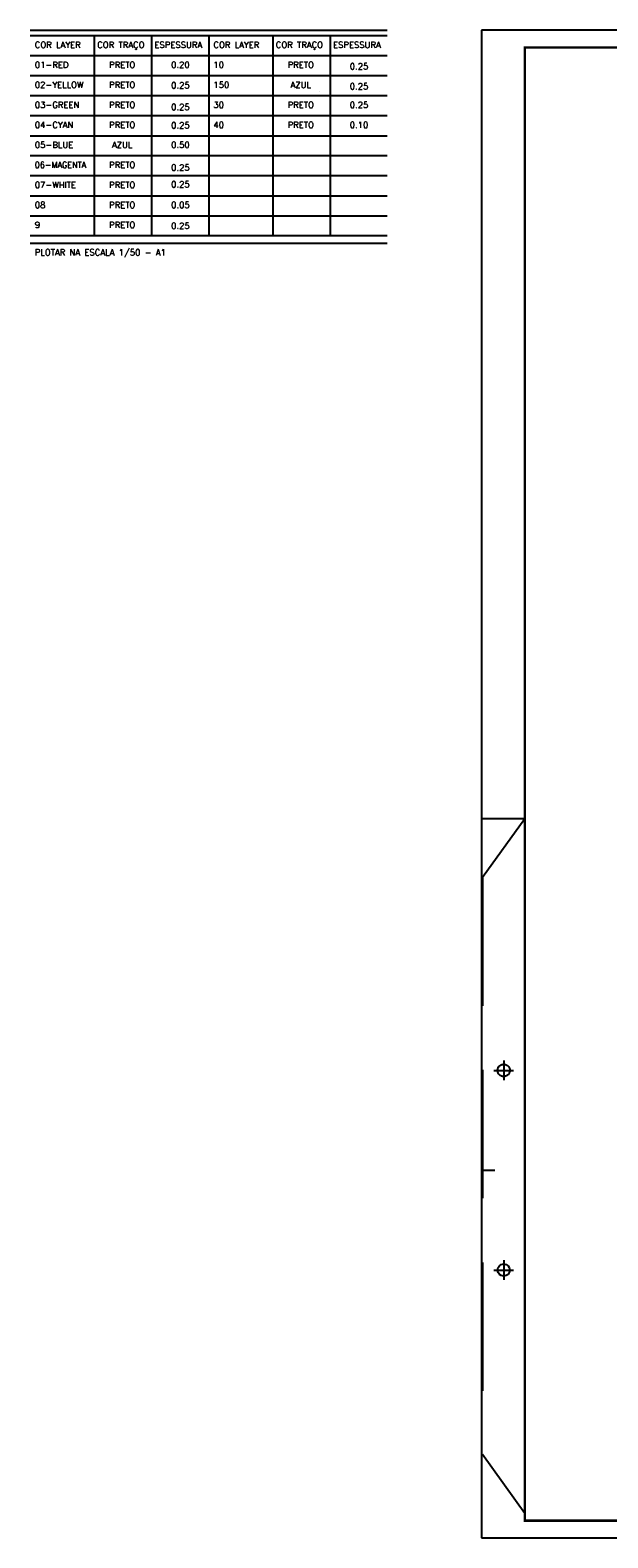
# Model space of a CAD drawing. Extents: x 56.9 to 107.9, y -246.1 to -216.8.
# Tile 1 of 14: x 56.9 to 68.2, y -246.1 to -216.8. Entities that reach past the tile are written whole.
import ezdxf
from ezdxf.enums import TextEntityAlignment as Align

# ---------------------------------------------------------------- set-up
doc = ezdxf.new("R2010")
doc.units = 0
doc.header["$MEASUREMENT"] = 0
doc.linetypes.add('HIDDEN', pattern=[0.375, 0.25, -0.125])
doc.layers.get('0').update_dxf_attribs({"linetype": 'CONTINUOUS'})
doc.layers.add('CIRCUITOS', color=2, linetype='CONTINUOUS')
doc.layers.add('PRANCHA', color=8, linetype='CONTINUOUS')
doc.styles.add('ROMANS', font='romans')

# ---------------------------------------------------------------- blocks, each defined once
blk = doc.blocks.new('A1_1-50')
at = {"layer": 'CIRCUITOS', "color": 2}
for p, q in [((3786.092, 272.078), (3793.057, 272.078)), ((3786.092, 271.971), (3793.057, 271.971)), ((3787.343, 271.971), (3787.343, 268.074)), ((3788.459, 271.971), (3788.459, 268.074)), ((3789.575, 271.971), (3789.575, 268.074)), ((3790.825, 271.971), (3790.825, 268.074)), ((3791.941, 271.971), (3791.941, 268.074)), ((3786.092, 271.582), (3793.057, 271.582)), ((3786.092, 271.192), (3793.057, 271.192)), ((3786.092, 270.802), (3793.057, 270.802)), ((3786.092, 270.412), (3793.057, 270.412)), ((3786.092, 270.412), (3793.057, 270.412)), ((3786.092, 270.022), (3793.057, 270.022)), ((3786.092, 270.022), (3793.057, 270.022)), ((3786.092, 269.633), (3793.057, 269.633)), ((3786.092, 269.633), (3793.057, 269.633)), ((3786.092, 269.243), (3793.057, 269.243)), ((3786.092, 269.243), (3793.057, 269.243)), ((3786.092, 268.853), (3793.057, 268.853)), ((3786.092, 268.853), (3793.057, 268.853)), ((3786.092, 268.463), (3793.057, 268.463)), ((3786.092, 268.463), (3793.057, 268.463)), ((3786.092, 268.074), (3793.057, 268.074)), ((3786.092, 268.074), (3793.057, 268.074)), ((3786.092, 267.927), (3793.057, 267.927))]:
    blk.add_line(p, q, dxfattribs=at)
at = {"layer": 'PRANCHA'}
for p, q in [((3794.895, 272.078), (3794.895, 242.703)), ((3837.076, 272.078), (3794.895, 272.078)), ((3791.742, 270.885), (3791.742, 270.885)), ((3795.739, 256.714), (3794.895, 256.714)), ((3794.915, 249.866), (3795.154, 249.866)), ((3795.327, 248.112), (3795.327, 247.73)), ((3795.136, 247.921), (3795.518, 247.921)), ((3794.895, 242.703), (3837.076, 242.703))]:
    blk.add_line(p, q, dxfattribs=at)
at = {"layer": 'PRANCHA', "linetype": 'HIDDEN', "ltscale": 10}
for p, q in [((3795.739, 256.714), (3794.915, 255.569)), ((3794.915, 255.569), (3794.915, 244.325)), ((3795.136, 251.811), (3795.518, 251.811)), ((3795.327, 252.001), (3795.327, 251.62)), ((3795.739, 243.18), (3794.915, 244.325))]:
    blk.add_line(p, q, dxfattribs=at)
at = {"layer": 'PRANCHA', "const_width": 0.0506}
blk.add_lwpolyline([(3795.739, 271.74), (3795.739, 243.04), (3836.739, 243.04), (3836.739, 271.74), (3795.739, 271.74)], dxfattribs=at)
at = {"layer": 'PRANCHA', "linetype": 'HIDDEN', "ltscale": 10}
blk.add_circle((3795.327, 251.811), 0.119, dxfattribs=at)
at = {"layer": 'PRANCHA'}
blk.add_circle((3795.327, 247.921), 0.119, dxfattribs=at)
at = {"layer": 'CIRCUITOS', "color": 2, "style": 'ROMANS'}
for s, height, p in [('COR LAYER', 0.1207, (3786.183, 271.732)), ('COR TRAÇO', 0.1207, (3787.401, 271.732)), ('ESPESSURA', 0.1207, (3788.516, 271.732)), ('COR LAYER', 0.1207, (3789.666, 271.732)), ('COR TRAÇO', 0.1207, (3790.883, 271.732)), ('ESPESSURA', 0.1207, (3791.999, 271.732)), ('01-RED', 0.1207, (3786.183, 271.342)), ('10', 0.1207, (3789.666, 271.342)), ('02-YELLOW', 0.1207, (3786.183, 270.952)), ('150', 0.1207, (3789.666, 270.952)), ('03-GREEN', 0.1207, (3786.183, 270.562)), ('30', 0.1207, (3789.666, 270.562)), ('04-CYAN', 0.1207, (3786.183, 270.172)), ('40', 0.1207, (3789.666, 270.172)), ('05-BLUE', 0.1207, (3786.183, 269.783)), ('07-WHITE', 0.1207, (3786.183, 269.003)), ('08', 0.1207, (3786.183, 268.613)), ('9', 0.121, (3786.183, 268.224)), ('PLOTAR NA ESCALA 1/50 - A1', 0.12073, (3786.183, 267.687))]:
    blk.add_text(s, height=height, dxfattribs=at).set_placement(p)
for s, p in [('PRETO', (3787.887, 271.342)), ('0.20', (3789.023, 271.342)), ('PRETO', (3791.37, 271.342)), ('0.25', (3792.506, 271.314)), ('PRETO', (3787.887, 270.952)), ('0.25', (3789.023, 270.944)), ('AZUL', (3791.37, 270.952)), ('0.25', (3792.506, 270.925)), ('PRETO', (3787.887, 270.562)), ('0.25', (3789.023, 270.519)), ('PRETO', (3791.37, 270.562)), ('0.25', (3792.506, 270.562)), ('PRETO', (3787.887, 270.172)), ('0.25', (3789.023, 270.164)), ('PRETO', (3791.37, 270.172)), ('0.10', (3792.506, 270.172)), ('AZUL', (3787.887, 269.783)), ('0.50', (3789.023, 269.783)), ('PRETO', (3787.887, 269.393)), ('0.25', (3789.023, 269.341)), ('PRETO', (3787.887, 269.003)), ('0.25', (3789.023, 269.014)), ('PRETO', (3787.887, 268.613)), ('0.05', (3789.023, 268.613)), ('PRETO', (3787.887, 268.224)), ('0.25', (3789.023, 268.205))]:
    blk.add_text(s, height=0.1207, dxfattribs=at).set_placement(p, align=Align.CENTER)
at = {"layer": 'CIRCUITOS', "color": 2, "style": 'ROMANS', "width": 0.95}
blk.add_text('06-MAGENTA', height=0.1207, dxfattribs=at).set_placement((3786.183, 269.393))

msp = doc.modelspace()

# ---------------------------------------------------------------- block references
msp.add_blockref('A1_1-50', (-3729.169, -488.84))

doc.saveas('drawing.dxf')
